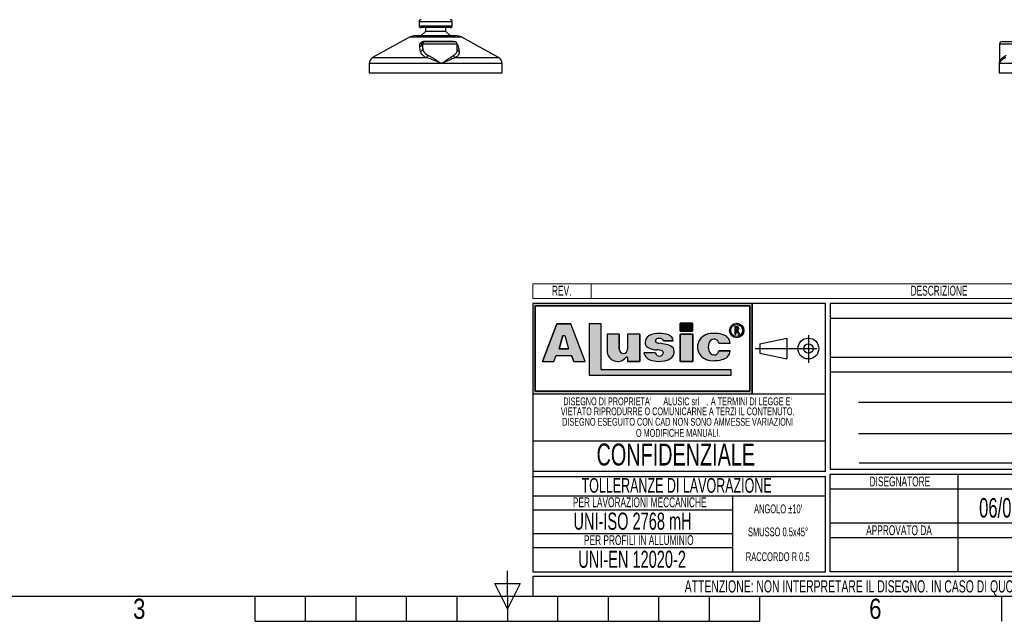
# Model space of a CAD drawing. Header units: millimetres. Extents: x -535 to 1155, y 0 to 326.
# Tile 50 of 116: x 110 to 312, y 0 to 123. Entities that reach past the tile are written whole.
import ezdxf
from ezdxf.enums import TextEntityAlignment as Align

# ---------------------------------------------------------------- set-up
doc = ezdxf.new("R2010")
doc.units = ezdxf.units.MM
doc.linetypes.add('CENTERX2', pattern=[20.319999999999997, 12.7, -2.54, 2.54, -2.54])
doc.layers.add('CARTIGLIO', color=140, linetype='Continuous')
doc.styles.add('SLDTEXTSTYLE0', font='TXT', dxfattribs={"width": 0.6382978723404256})
doc.styles.add('SLDTEXTSTYLE1', font='TXT', dxfattribs={"width": 0.675})
doc.styles.add('SLDTEXTSTYLE2', font='TXT', dxfattribs={"width": 0.8214676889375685})

# ---------------------------------------------------------------- blocks, each defined once
blk = doc.blocks.new('SW_NOTE_0_1')
at = {"layer": 'CARTIGLIO', "color": 0, "insert": (85.40558510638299, 3.222669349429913), "char_height": 2.5, "attachment_point": 2, "style": 'SLDTEXTSTYLE0'}
blk.add_mtext("ATTENZIONE: NON INTERPRETARE IL DISEGNO. IN CASO DI QUOTE MANCANTI O POCO CHIARE CONSULTARE L'UFFICIO TECNICO", dxfattribs=at)
blk = doc.blocks.new('SW_NOTE_0_3')
at = {"layer": 'CARTIGLIO', "color": 0, "insert": (8.670212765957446, 2.578135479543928), "char_height": 2, "attachment_point": 2, "style": 'SLDTEXTSTYLE0'}
blk.add_mtext('APPROVATO DA', dxfattribs=at)
blk = doc.blocks.new('SW_NOTE_0_5')
at = {"layer": 'CARTIGLIO', "color": 0, "insert": (7.606382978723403, 2.578135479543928), "char_height": 2, "attachment_point": 2, "style": 'SLDTEXTSTYLE0'}
blk.add_mtext('DISEGNATORE', dxfattribs=at)
blk = doc.blocks.new('SW_NOTE_0_8')
at = {"layer": 'CARTIGLIO', "color": 0, "insert": (7.10106382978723, 2.578135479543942), "char_height": 2, "attachment_point": 2, "style": 'SLDTEXTSTYLE0'}
blk.add_mtext('DESCRIZIONE', dxfattribs=at)
blk = doc.blocks.new('SW_NOTE_0_14')
at = {"layer": 'CARTIGLIO', "color": 0, "insert": (6.67819148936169, 2.320321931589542), "char_height": 1.8, "attachment_point": 2, "style": 'SLDTEXTSTYLE0'}
blk.add_mtext("ANGOLO ±10'", dxfattribs=at)
blk = doc.blocks.new('SW_NOTE_0_15')
at = {"layer": 'CARTIGLIO', "color": 0, "insert": (23.93617021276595, 3.867203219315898), "char_height": 3, "attachment_point": 2, "style": 'SLDTEXTSTYLE0'}
blk.add_mtext('TOLLERANZE DI LAVORAZIONE', dxfattribs=at)
blk = doc.blocks.new('SW_NOTE_0_16')
at = {"layer": 'CARTIGLIO', "color": 0, "insert": (21.07265624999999, 5.800804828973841), "char_height": 4.500000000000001, "attachment_point": 2, "style": 'SLDTEXTSTYLE1'}
blk.add_mtext('CONFIDENZIALE', dxfattribs=at)
blk = doc.blocks.new('SW_NOTE_0_17')
at = {"layer": 'CARTIGLIO', "color": 0, "insert": (28.04255319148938, 2.062508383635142), "char_height": 1.6, "attachment_point": 2, "style": 'SLDTEXTSTYLE0'}
blk.add_mtext('DISEGNO ESEGUITO CON CAD NON SONO AMMESSE VARIAZIONI', dxfattribs=at)
blk = doc.blocks.new('SW_NOTE_0_18')
at = {"layer": 'CARTIGLIO', "color": 0, "insert": (27.3404255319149, 2.062508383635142), "char_height": 1.6, "attachment_point": 2, "style": 'SLDTEXTSTYLE0'}
blk.add_mtext('VIETATO RIPRODURRE O COMUNICARNE A TERZI IL CONTENUTO.', dxfattribs=at)
blk = doc.blocks.new('SW_NOTE_0_19')
at = {"layer": 'CARTIGLIO', "color": 0, "insert": (7.587765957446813, 2.320321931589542), "char_height": 1.8, "attachment_point": 2, "style": 'SLDTEXTSTYLE0'}
blk.add_mtext('SMUSSO 0.5x45°', dxfattribs=at)
blk = doc.blocks.new('SW_NOTE_0_20')
at = {"layer": 'CARTIGLIO', "color": 0, "insert": (10.40425531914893, 2.062508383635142), "char_height": 1.6, "attachment_point": 2, "style": 'SLDTEXTSTYLE0'}
blk.add_mtext('O MODIFICHE MANUALI.', dxfattribs=at)
blk = doc.blocks.new('SW_NOTE_0_21')
at = {"layer": 'CARTIGLIO', "color": 0, "char_height": 1.6, "attachment_point": 2, "style": 'SLDTEXTSTYLE0'}
for s, insert in [("DISEGNO DI PROPRIETA'", (10.27659574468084, 2.062508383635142)), ('ALUSIC srl', (25.45120500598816, 2.062508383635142)), (". A TERMINI DI LEGGE E'", (39.41078027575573, 2.062508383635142))]:
    blk.add_mtext(s, dxfattribs=dict(at, insert=insert))
blk = doc.blocks.new('SW_NOTE_0_22')
at = {"layer": 'CARTIGLIO', "color": 0, "insert": (8.569148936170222, 2.320321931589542), "char_height": 1.8, "attachment_point": 2, "style": 'SLDTEXTSTYLE0'}
blk.add_mtext('RACCORDO R 0.5', dxfattribs=at)
blk = doc.blocks.new('SW_NOTE_0_23')
at = {"layer": 'CARTIGLIO', "color": 0, "insert": (18.30319148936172, 2.578135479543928), "char_height": 2, "attachment_point": 2, "style": 'SLDTEXTSTYLE0'}
blk.add_mtext('PER LAVORAZIONI MECCANICHE', dxfattribs=at)
blk = doc.blocks.new('SW_NOTE_0_24')
at = {"layer": 'CARTIGLIO', "color": 0, "insert": (15.68484042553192, 4.511737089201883), "char_height": 3.5, "attachment_point": 2, "style": 'SLDTEXTSTYLE0'}
blk.add_mtext('UNI-ISO 2768 mH', dxfattribs=at)
blk = doc.blocks.new('SW_NOTE_0_25')
at = {"layer": 'CARTIGLIO', "color": 0, "insert": (13.85638297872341, 2.578135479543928), "char_height": 2, "attachment_point": 2, "style": 'SLDTEXTSTYLE0'}
blk.add_mtext('PER PROFILI IN ALLUMINIO', dxfattribs=at)
blk = doc.blocks.new('SW_NOTE_0_26')
at = {"layer": 'CARTIGLIO', "color": 0, "insert": (14.05585106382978, 4.511737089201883), "char_height": 3.5, "attachment_point": 2, "style": 'SLDTEXTSTYLE0'}
blk.add_mtext('UNI-EN 12020-2', dxfattribs=at)
blk = doc.blocks.new('SW_NOTE_0_27')
at = {"layer": 'CARTIGLIO', "color": 0, "insert": (2.340425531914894, 2.578135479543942), "char_height": 2, "attachment_point": 2, "style": 'SLDTEXTSTYLE0'}
blk.add_mtext('REV.', dxfattribs=at)
blk = doc.blocks.new('SW_NOTE_0_29')
at = {"layer": 'CARTIGLIO', "color": 0, "insert": (7.10106382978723, 2.578135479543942), "char_height": 2, "attachment_point": 2, "style": 'SLDTEXTSTYLE0'}
blk.add_mtext('DESCRIZIONE', dxfattribs=at)
blk = doc.blocks.new('Cartiglio ALUSIC')
at = {"layer": 'CARTIGLIO'}
h = blk.add_hatch(color=256, dxfattribs=at)
h.paths.add_polyline_path([(113.971100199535, 149.9990413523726), (113.971100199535, 131.4990413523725), (158.971100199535, 131.4990413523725), (158.971100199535, 149.9990413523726)], flags=0)
h.paths.add_polyline_path([(114.471100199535, 131.9990413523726), (114.471100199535, 149.4990413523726), (158.471100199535, 149.4990413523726), (158.471100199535, 131.9990413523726)], flags=0)
h = blk.add_hatch(color=256, dxfattribs=at)
h.paths.add_polyline_path([(118.292263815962, 138.1064632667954), (118.7611454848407, 139.3206628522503), (121.9303757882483, 139.3206628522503), (122.3992574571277, 138.1064632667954), (124.7510688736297, 138.1064632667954), (121.7833115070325, 145.7916640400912), (118.9082097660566, 145.7916640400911), (115.9404523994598, 138.1064632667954)], flags=0)
h.paths.add_polyline_path([(119.3961687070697, 140.7216809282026), (120.1708764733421, 143.4547391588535), (120.5206447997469, 143.4547391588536), (121.2953525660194, 140.721680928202)], flags=0)
for points in [[(128.0219401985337, 145.7956943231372), (125.5527056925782, 145.7956943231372), (125.5527056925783, 135.2696801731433), (154.6424359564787, 135.2696801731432), (154.6424359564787, 136.3597302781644), (128.0219401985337, 136.3597302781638)], [(144.2116339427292, 145.9308884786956), (144.2116339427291, 144.3245774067), (146.6985305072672, 144.3245774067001), (146.6985305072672, 145.9308884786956)], [(146.7838932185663, 143.6808359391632), (144.2116339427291, 143.6808359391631), (144.2116339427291, 138.1064632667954), (146.7838932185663, 138.1064632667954)]]:
    blk.add_hatch(color=256, dxfattribs=at).paths.add_polyline_path(points, flags=0)
h = blk.add_hatch(color=256, dxfattribs=at)
edge = h.paths.add_edge_path(flags=0)
edge.add_arc((155.7921827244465, 144.4510199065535), 1.479868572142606, 0, 360)
edge = h.paths.add_edge_path(flags=0)
edge.add_arc((155.7921827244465, 144.4510199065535), 1.214864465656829, 0, 360)
h = blk.add_hatch(color=256, dxfattribs=at)
edge = h.paths.add_edge_path(flags=0)
edge.add_arc((132.5578484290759, 140.6186164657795), 0.8721260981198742, 180, 360, ccw=False)
edge.add_line((131.6857223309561, 140.6186164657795), (131.6857223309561, 143.6808359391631))
edge.add_line((131.6857223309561, 143.6808359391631), (129.2243885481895, 143.6808359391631))
edge.add_line((129.2243885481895, 143.6808359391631), (129.2243885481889, 140.2640777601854))
edge.add_arc((131.3820030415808, 140.2640777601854), 2.157614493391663, 180, 321.9680973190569)
edge.add_arc((133.2350345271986, 138.8146685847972), 0.1949400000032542, 3.751097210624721e-10, 141.9680973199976, ccw=False)
edge.add_line((133.4299745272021, 138.8146685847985), (133.4299745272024, 138.106463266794))
edge.add_line((133.4299745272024, 138.106463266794), (135.91068894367, 138.106463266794))
edge.add_line((135.91068894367, 138.106463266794), (135.9106889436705, 143.6808359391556))
edge.add_line((135.9106889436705, 143.6808359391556), (133.4299745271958, 143.6808359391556))
edge.add_line((133.4299745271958, 143.6808359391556), (133.4299745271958, 140.6186164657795))
h = blk.add_hatch(color=256, dxfattribs=at)
edge = h.paths.add_edge_path(flags=0)
edge.add_line((139.7219511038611, 138.0874905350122), (140.9616140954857, 138.2313935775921))
edge.add_arc((140.6251358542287, 140.9172664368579), 2.706867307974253, 277.1406456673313, 311.0032214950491)
edge.add_arc((141.7459062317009, 139.8536948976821), 1.178212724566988, 303.7868133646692, 347.8980612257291)
edge.add_arc((141.0550130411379, 140.1458147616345), 1.920162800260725, 343.6935231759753, 381.4193527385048)
edge.add_arc((140.9170023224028, 138.8528855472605), 2.77207698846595, 46.00269433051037, 81.25096772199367)
edge.add_arc((133.1604335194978, 99.54681763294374), 42.8338661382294, 78.993004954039, 81.01866969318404)
edge.add_arc((140.0875549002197, 143.5111497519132), 1.672976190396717, 238.77709912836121, 261.74465207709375, ccw=False)
edge.add_arc((139.511171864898, 142.3534770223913), 0.3988810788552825, 114.64010585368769, 223.1865854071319, ccw=False)
edge.add_arc((139.9292750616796, 141.471492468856), 1.374925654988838, 90.51660503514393, 115.15343256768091, ccw=False)
edge.add_arc((139.978971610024, 141.8617877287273), 0.986530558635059, 50.69488274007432, 93.60864602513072, ccw=False)
edge.add_arc((140.2656634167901, 142.2302567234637), 0.519939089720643, 14.547573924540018, 49.4198797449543, ccw=False)
edge.add_line((140.7689329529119, 142.3608569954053), (142.7634621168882, 142.3608569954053))
edge.add_arc((141.3534729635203, 142.2214802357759), 1.416861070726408, 5.645321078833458, 71.38339334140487)
edge.add_arc((140.0918708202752, 138.6413140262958), 5.212710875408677, 70.80435731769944, 90.86664277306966)
edge.add_arc((139.6876943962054, 140.01898057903), 3.848224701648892, 85.15036290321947, 119.9120405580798)
edge.add_arc((138.7589405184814, 141.8826763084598), 1.774008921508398, 123.9309471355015, 174.9914571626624)
edge.add_arc((138.007121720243, 141.9227892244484), 1.021881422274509, 173.5516105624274, 249.3813116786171)
edge.add_arc((139.4480837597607, 143.8857829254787), 3.430150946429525, 238.3320469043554, 269.1908231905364)
edge.add_arc((139.5671105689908, 138.3083973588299), 2.154096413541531, 64.99796384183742, 94.45891481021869, ccw=False)
edge.add_arc((140.3551381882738, 139.8813550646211), 0.398545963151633, -35.586121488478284, 72.11412463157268, ccw=False)
edge.add_arc((139.9862171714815, 139.9393420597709), 0.7512299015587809, 245.201083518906, 337.29941344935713, ccw=False)
edge.add_arc((139.934335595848, 140.0154535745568), 0.8024620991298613, 192.5591591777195, 250.8523518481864, ccw=False)
edge.add_line((139.1510748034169, 139.8409601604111), (136.768183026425, 139.8409601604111))
edge.add_arc((138.8654850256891, 140.4022414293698), 2.1711085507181, 194.9824340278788, 258.3364147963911)
edge.add_line((138.4265630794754, 138.2759630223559), (139.7219511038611, 138.0874905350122))
h = blk.add_hatch(color=256, dxfattribs=at)
edge = h.paths.add_edge_path(flags=0)
edge.add_arc((151.1448446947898, 140.5631500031), 1.095489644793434, 191.1589777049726, 269.9285492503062, ccw=False)
edge.add_arc((152.2932291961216, 141.066632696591), 2.335462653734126, 162.1599290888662, 197.8400709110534, ccw=False)
edge.add_arc((151.1448446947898, 141.5701153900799), 1.095489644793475, 90.07145075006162, 168.8410222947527, ccw=False)
edge.add_arc((151.2517282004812, 141.8150308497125), 0.8574339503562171, 2.566657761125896, 97.25285314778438, ccw=False)
edge.add_line((152.108301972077, 141.8534281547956), (154.4848142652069, 141.8534281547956))
edge.add_arc((152.4212904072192, 141.6061501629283), 2.078287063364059, 6.833333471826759, 81.00039250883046)
edge.add_arc((151.336234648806, 138.6914263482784), 5.163706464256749, 74.1517675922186, 91.31975036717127)
edge.add_arc((150.8738064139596, 140.4366829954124), 3.434301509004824, 84.25969198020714, 140.8312604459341)
edge.add_arc((150.5707293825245, 141.0666326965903), 2.817144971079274, 146.8823062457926, 213.1176937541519)
edge.add_arc((150.87380641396, 141.6965823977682), 3.434301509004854, 219.1687395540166, 275.7403080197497)
edge.add_arc((151.3362346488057, 143.4418390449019), 5.163706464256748, 268.6802496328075, 285.8482324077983)
edge.add_arc((152.4212904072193, 140.5271152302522), 2.078287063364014, 278.9996074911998, 353.1666665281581)
edge.add_line((154.4848142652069, 140.2798372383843), (152.1083019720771, 140.2798372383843))
edge.add_arc((151.2517282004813, 140.3182345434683), 0.8574339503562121, 262.7471468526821, 357.4333422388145, ccw=False)
h = blk.add_hatch(color=256, dxfattribs=at)
edge = h.paths.add_edge_path(flags=0)
edge.add_arc((155.8903200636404, 144.8676091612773), 0.3723980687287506, 277.1406326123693, 450.0000000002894)
edge.add_line((155.8903200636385, 145.240007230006), (155.450204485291, 145.240007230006))
edge.add_line((155.450204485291, 145.240007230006), (155.450204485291, 143.6880606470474))
edge.add_line((155.450204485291, 143.6880606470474), (155.605611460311, 143.6880606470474))
edge.add_line((155.605611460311, 143.6880606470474), (155.605611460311, 144.4952110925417))
edge.add_line((155.605611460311, 144.4952110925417), (155.764003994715, 144.4952110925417))
edge.add_line((155.764003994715, 144.4952110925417), (156.171212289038, 143.6880606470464))
edge.add_line((156.171212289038, 143.6880606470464), (156.3452765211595, 143.6880606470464))
edge.add_line((156.3452765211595, 143.6880606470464), (155.9366110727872, 144.4980993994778))
edge = h.paths.add_edge_path(flags=0)
edge.add_line((155.6056114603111, 145.0846002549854), (155.8903200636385, 145.0846002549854))
edge.add_arc((155.8903200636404, 144.8676091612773), 0.2169910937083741, -90.00000000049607, 90.00000000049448, ccw=False)
edge.add_line((155.8903200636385, 144.6506180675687), (155.6056114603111, 144.6506180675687))
edge.add_line((155.6056114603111, 144.6506180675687), (155.6056114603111, 145.0846002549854))
at = {"color": 161, "linetype": 'Continuous', "lineweight": 18}
for p, q in [((113.971100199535, 150.9990413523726), (113.971100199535, 153.9990413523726)), ((113.971100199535, 153.9990413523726), (313.621100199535, 153.9990413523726)), ((125.971100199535, 153.9990413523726), (125.971100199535, 150.9990413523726)), ((113.971100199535, 150.9990413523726), (313.621100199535, 150.9990413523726))]:
    blk.add_line(p, q, dxfattribs=at)
at = {"layer": 'CARTIGLIO'}
for p, q in [((113.971100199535, 149.9990413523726), (113.971100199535, 131.4990413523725)), ((113.971100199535, 149.9990413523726), (113.971100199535, 94.99904135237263)), ((173.971100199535, 149.9990413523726), (113.971100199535, 149.9990413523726)), ((158.971100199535, 149.9990413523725), (113.971100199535, 149.9990413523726)), ((113.971100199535, 149.9990413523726), (113.971100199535, 131.4990413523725)), ((113.971100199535, 149.9990413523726), (113.971100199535, 115.5498549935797)), ((114.471100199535, 131.9990413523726), (114.471100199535, 149.4990413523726)), ((114.471100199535, 149.4990413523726), (114.471100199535, 131.9990413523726)), ((114.471100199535, 149.4990413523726), (158.471100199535, 149.4990413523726)), ((158.471100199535, 149.4990413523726), (114.471100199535, 149.4990413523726)), ((158.471100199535, 149.4990413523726), (158.471100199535, 131.9990413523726)), ((158.471100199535, 131.9990413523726), (158.471100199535, 149.4990413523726)), ((158.971100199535, 131.4990413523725), (158.971100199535, 149.9990413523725)), ((158.971100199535, 149.9990413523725), (158.971100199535, 131.4990413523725)), ((173.971100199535, 115.5498549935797), (173.971100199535, 149.9990413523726)), ((262.621100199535, 149.9990413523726), (174.971100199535, 149.9990413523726)), ((174.971100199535, 149.9990413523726), (174.971100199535, 115.9990413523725)), ((118.9082097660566, 145.7916640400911), (115.9404523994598, 138.1064632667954)), ((115.9404523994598, 138.1064632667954), (118.9082097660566, 145.7916640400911)), ((121.7833115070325, 145.7916640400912), (118.9082097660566, 145.7916640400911)), ((118.9082097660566, 145.7916640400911), (121.7833115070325, 145.7916640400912)), ((124.7510688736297, 138.1064632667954), (121.7833115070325, 145.7916640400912)), ((124.7510688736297, 138.1064632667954), (121.7833115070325, 145.7916640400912)), ((128.0219401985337, 145.7956943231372), (125.5527056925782, 145.7956943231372)), ((125.5527056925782, 145.7956943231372), (125.5527056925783, 135.2696801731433)), ((128.0219401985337, 145.7956943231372), (125.5527056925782, 145.7956943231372)), ((125.5527056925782, 145.7956943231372), (125.5527056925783, 135.2696801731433)), ((128.0219401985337, 136.3597302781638), (128.0219401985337, 145.7956943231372)), ((128.0219401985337, 136.3597302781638), (128.0219401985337, 145.7956943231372)), ((146.6985305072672, 145.9308884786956), (144.2116339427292, 145.9308884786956)), ((144.2116339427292, 145.9308884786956), (144.2116339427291, 144.3245774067)), ((144.2116339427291, 144.3245774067), (144.2116339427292, 145.9308884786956)), ((144.2116339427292, 145.9308884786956), (146.6985305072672, 145.9308884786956)), ((146.6985305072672, 145.9308884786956), (146.6985305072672, 144.3245774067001)), ((146.6985305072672, 144.3245774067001), (146.6985305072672, 145.9308884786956)), ((174.971100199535, 146.9990413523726), (262.621100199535, 146.9990413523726)), ((119.3961687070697, 140.7216809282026), (120.1708764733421, 143.4547391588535)), ((120.1708764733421, 143.4547391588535), (119.3961687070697, 140.7216809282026)), ((120.1708764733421, 143.4547391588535), (120.5206447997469, 143.4547391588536)), ((120.1708764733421, 143.4547391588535), (120.5206447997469, 143.4547391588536)), ((120.5206447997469, 143.4547391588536), (121.2953525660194, 140.721680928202)), ((120.5206447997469, 143.4547391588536), (121.2953525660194, 140.721680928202)), ((129.2243885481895, 143.6808359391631), (129.2243885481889, 140.2640777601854)), ((131.6857223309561, 143.6808359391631), (129.2243885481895, 143.6808359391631)), ((131.6857223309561, 143.6808359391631), (129.2243885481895, 143.6808359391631)), ((129.2243885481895, 143.6808359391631), (129.2243885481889, 140.2640777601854)), ((131.6857223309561, 140.6186164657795), (131.6857223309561, 143.6808359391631)), ((131.6857223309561, 143.6808359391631), (131.6857223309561, 140.6186164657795)), ((135.9106889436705, 143.6808359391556), (133.4299745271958, 143.6808359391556)), ((133.4299745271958, 143.6808359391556), (133.4299745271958, 140.6186164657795)), ((133.4299745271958, 143.6808359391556), (133.4299745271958, 140.6186164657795)), ((135.9106889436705, 143.6808359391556), (133.4299745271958, 143.6808359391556)), ((135.9106889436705, 143.6808359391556), (135.91068894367, 138.106463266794)), ((135.91068894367, 138.106463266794), (135.9106889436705, 143.6808359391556)), ((144.2116339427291, 144.3245774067), (146.6985305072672, 144.3245774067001)), ((146.6985305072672, 144.3245774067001), (144.2116339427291, 144.3245774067)), ((146.7838932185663, 143.6808359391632), (144.2116339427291, 143.6808359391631)), ((144.2116339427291, 143.6808359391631), (144.2116339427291, 138.1064632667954)), ((144.2116339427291, 143.6808359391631), (146.7838932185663, 143.6808359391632)), ((144.2116339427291, 138.1064632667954), (144.2116339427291, 143.6808359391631)), ((146.7838932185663, 138.1064632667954), (146.7838932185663, 143.6808359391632)), ((146.7838932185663, 143.6808359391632), (146.7838932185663, 138.1064632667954)), ((155.450204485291, 143.6880606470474), (155.450204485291, 145.240007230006)), ((155.450204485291, 143.6880606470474), (155.450204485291, 145.240007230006)), ((155.450204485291, 145.240007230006), (155.8903200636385, 145.240007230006)), ((155.450204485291, 145.240007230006), (155.8903200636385, 145.240007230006)), ((155.450204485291, 143.6880606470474), (155.605611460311, 143.6880606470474)), ((155.605611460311, 143.6880606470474), (155.450204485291, 143.6880606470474)), ((155.6056114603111, 145.0846002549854), (155.8903200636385, 145.0846002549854)), ((155.6056114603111, 144.6506180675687), (155.6056114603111, 145.0846002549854)), ((155.6056114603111, 144.6506180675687), (155.6056114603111, 145.0846002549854)), ((155.6056114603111, 145.0846002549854), (155.8903200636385, 145.0846002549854)), ((155.6056114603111, 144.6506180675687), (155.8903200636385, 144.6506180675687)), ((155.8903200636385, 144.6506180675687), (155.6056114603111, 144.6506180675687)), ((155.605611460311, 144.4952110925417), (155.605611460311, 143.6880606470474)), ((155.605611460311, 143.6880606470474), (155.605611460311, 144.4952110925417)), ((155.764003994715, 144.4952110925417), (155.605611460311, 144.4952110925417)), ((155.605611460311, 144.4952110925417), (155.764003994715, 144.4952110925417)), ((156.171212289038, 143.6880606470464), (155.764003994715, 144.4952110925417)), ((155.764003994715, 144.4952110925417), (156.171212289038, 143.6880606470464)), ((155.9366110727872, 144.4980993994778), (156.3452765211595, 143.6880606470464)), ((155.9366110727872, 144.4980993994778), (156.3452765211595, 143.6880606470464)), ((156.171212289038, 143.6880606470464), (156.3452765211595, 143.6880606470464)), ((156.3452765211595, 143.6880606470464), (156.171212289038, 143.6880606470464)), ((140.7689329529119, 142.3608569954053), (142.7634621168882, 142.3608569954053)), ((142.7634621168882, 142.3608569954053), (140.7689329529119, 142.3608569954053)), ((152.108301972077, 141.8534281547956), (154.4848142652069, 141.8534281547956)), ((152.108301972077, 141.8534281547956), (154.4848142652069, 141.8534281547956)), ((160.5624374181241, 141.7060810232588), (166.0550106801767, 142.8872795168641)), ((160.5624374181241, 141.7060810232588), (160.5624374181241, 139.7920016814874)), ((166.0550106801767, 142.8872795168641), (166.0550106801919, 138.6108031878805)), ((118.292263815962, 138.1064632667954), (118.7611454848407, 139.3206628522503)), ((118.292263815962, 138.1064632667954), (118.7611454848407, 139.3206628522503)), ((118.7611454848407, 139.3206628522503), (121.9303757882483, 139.3206628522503)), ((118.7611454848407, 139.3206628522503), (121.9303757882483, 139.3206628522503)), ((121.2953525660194, 140.721680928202), (119.3961687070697, 140.7216809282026)), ((119.3961687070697, 140.7216809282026), (121.2953525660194, 140.721680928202)), ((122.3992574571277, 138.1064632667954), (121.9303757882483, 139.3206628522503)), ((121.9303757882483, 139.3206628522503), (122.3992574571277, 138.1064632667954)), ((139.1510748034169, 139.8409601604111), (136.768183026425, 139.8409601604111)), ((139.1510748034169, 139.8409601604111), (136.768183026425, 139.8409601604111)), ((154.4848142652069, 140.2798372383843), (152.1083019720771, 140.2798372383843)), ((152.1083019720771, 140.2798372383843), (154.4848142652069, 140.2798372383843)), ((160.5624374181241, 139.7920016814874), (166.0550106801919, 138.6108031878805)), ((115.9404523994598, 138.1064632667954), (118.292263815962, 138.1064632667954)), ((115.9404523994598, 138.1064632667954), (118.292263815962, 138.1064632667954)), ((122.3992574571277, 138.1064632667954), (124.7510688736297, 138.1064632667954)), ((122.3992574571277, 138.1064632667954), (124.7510688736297, 138.1064632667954)), ((133.4299745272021, 138.8146685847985), (133.4299745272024, 138.106463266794)), ((133.4299745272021, 138.8146685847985), (133.4299745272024, 138.106463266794)), ((133.4299745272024, 138.106463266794), (135.91068894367, 138.106463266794)), ((135.91068894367, 138.106463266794), (133.4299745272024, 138.106463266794)), ((138.4265630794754, 138.2759630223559), (139.7219511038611, 138.0874905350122)), ((138.4265630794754, 138.2759630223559), (139.7219511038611, 138.0874905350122)), ((139.7219511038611, 138.0874905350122), (140.9616140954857, 138.2313935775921)), ((139.7219511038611, 138.0874905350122), (140.9616140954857, 138.2313935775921)), ((144.2116339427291, 138.1064632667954), (146.7838932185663, 138.1064632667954)), ((146.7838932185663, 138.1064632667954), (144.2116339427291, 138.1064632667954)), ((174.971100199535, 138.9990413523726), (262.621100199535, 138.9990413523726)), ((154.6424359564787, 136.3597302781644), (128.0219401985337, 136.3597302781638)), ((154.6424359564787, 136.3597302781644), (128.0219401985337, 136.3597302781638)), ((154.6424359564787, 135.2696801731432), (154.6424359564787, 136.3597302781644)), ((154.6424359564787, 135.2696801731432), (154.6424359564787, 136.3597302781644)), ((174.971100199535, 135.9990413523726), (262.621100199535, 135.9990413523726)), ((125.5527056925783, 135.2696801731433), (154.6424359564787, 135.2696801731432)), ((125.5527056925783, 135.2696801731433), (154.6424359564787, 135.2696801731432)), ((113.971100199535, 131.4990413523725), (158.971100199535, 131.4990413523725)), ((113.971100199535, 131.4990413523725), (173.971100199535, 131.4990413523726)), ((158.471100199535, 131.9990413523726), (114.471100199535, 131.9990413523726)), ((114.471100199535, 131.9990413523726), (158.471100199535, 131.9990413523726)), ((260.621100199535, 129.6657080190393), (180.7961001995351, 129.6657080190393)), ((180.7961001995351, 123.3074882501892), (260.621100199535, 123.3074882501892)), ((173.971100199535, 121.7636603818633), (113.971100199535, 121.7636603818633)), ((180.9187030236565, 117.3170769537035), (260.7437030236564, 117.3170769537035)), ((173.971100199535, 115.5498549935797), (113.971100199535, 115.5498549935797)), ((174.971100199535, 115.9990413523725), (262.621100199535, 115.9990413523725)), ((113.971100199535, 114.5498549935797), (173.971100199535, 114.5498549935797)), ((113.971100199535, 114.5498549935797), (113.971100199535, 94.99904135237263)), ((173.971100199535, 94.99904135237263), (173.971100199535, 114.5498549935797)), ((174.971100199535, 114.9990413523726), (262.621100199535, 114.9990413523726)), ((174.971100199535, 94.99904135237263), (174.971100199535, 114.9990413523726)), ((201.1430971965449, 114.9990413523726), (201.1430971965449, 94.99904135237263)), ((174.971100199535, 111.9990413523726), (262.621100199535, 111.9990413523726)), ((173.9571410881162, 110.4900006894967), (113.9571410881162, 110.4900006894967)), ((154.9806365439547, 94.99904135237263), (154.9806365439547, 110.4900006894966)), ((113.971100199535, 107.6716313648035), (154.9806365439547, 107.6716313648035)), ((174.971100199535, 104.9990413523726), (262.621100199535, 104.9990413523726)), ((154.9806365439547, 102.7445210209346), (113.971100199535, 102.7445210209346)), ((174.971100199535, 101.9990413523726), (262.621100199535, 101.9990413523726)), ((113.9850593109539, 99.96496483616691), (154.9945956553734, 99.96496483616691)), ((113.971100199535, 94.99904135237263), (173.971100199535, 94.99904135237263)), ((262.621100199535, 94.99904135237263), (174.971100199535, 94.99904135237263)), ((313.621100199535, 93.99904135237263), (113.971100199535, 93.99904135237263)), ((113.971100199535, 93.99904135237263), (113.971100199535, 89.99904135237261)), ((113.971100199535, 89.99904135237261), (313.621100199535, 89.99904135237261))]:
    blk.add_line(p, q, dxfattribs=at)
at = {"layer": 'CARTIGLIO', "linetype": 'CENTERX2'}
for p, q in [((170.4898443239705, 143.5008789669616), (170.4898443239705, 137.8355069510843)), ((159.5584198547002, 140.749041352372), (173.3837805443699, 140.749041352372))]:
    blk.add_line(p, q, dxfattribs=at)
at = {"layer": 'CARTIGLIO', "linetype": 'Continuous'}
blk.add_line((113.9695322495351, 89.99904135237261), (313.621100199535, 89.99904135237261), dxfattribs=at)
at = {"layer": 'CARTIGLIO'}
for centre, radius in [((155.7921827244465, 144.4510199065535), 1.479868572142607), ((155.7921827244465, 144.4510199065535), 1.479868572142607), ((155.7921827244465, 144.4510199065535), 1.214864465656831), ((155.7921827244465, 144.4510199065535), 1.214864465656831), ((170.4898443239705, 140.7490413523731), 2.138238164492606), ((170.4898443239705, 140.7490413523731), 0.9570396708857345)]:
    blk.add_circle(centre, radius, dxfattribs=at)
for centre, radius, start, end in [((138.7589405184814, 141.8826763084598), 1.774008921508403, 123.9309471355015, 174.9914571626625), ((138.7589405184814, 141.8826763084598), 1.774008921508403, 123.9309471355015, 174.9914571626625), ((139.6876943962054, 140.01898057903), 3.848224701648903, 85.15036290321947, 119.9120405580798), ((139.6876943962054, 140.01898057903), 3.848224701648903, 85.15036290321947, 119.9120405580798), ((140.0918708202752, 138.6413140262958), 5.212710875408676, 70.80435731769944, 90.86664277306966), ((140.0918708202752, 138.6413140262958), 5.212710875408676, 70.80435731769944, 90.86664277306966), ((141.3534729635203, 142.2214802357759), 1.416861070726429, 5.645321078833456, 71.38339334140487), ((141.3534729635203, 142.2214802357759), 1.416861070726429, 5.645321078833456, 71.38339334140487), ((150.8738064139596, 140.4366829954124), 3.434301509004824, 84.25969198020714, 140.8312604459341), ((150.8738064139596, 140.4366829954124), 3.434301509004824, 84.25969198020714, 140.8312604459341), ((151.336234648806, 138.6914263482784), 5.163706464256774, 74.1517675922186, 91.31975036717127), ((151.336234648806, 138.6914263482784), 5.163706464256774, 74.1517675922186, 91.31975036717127), ((152.4212904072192, 141.6061501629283), 2.078287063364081, 6.833333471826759, 81.00039250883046), ((152.4212904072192, 141.6061501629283), 2.078287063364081, 6.833333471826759, 81.00039250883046), ((155.8903200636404, 144.8676091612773), 0.3723980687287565, 277.1406326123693, 90.00000000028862), ((155.8903200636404, 144.8676091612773), 0.3723980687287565, 277.1406326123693, 90.00000000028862), ((155.8903200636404, 144.8676091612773), 0.2169910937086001, 269.9999999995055, 90.00000000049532), ((155.8903200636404, 144.8676091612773), 0.2169910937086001, 269.9999999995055, 90.00000000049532), ((138.007121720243, 141.9227892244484), 1.021881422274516, 173.5516105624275, 249.381311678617), ((138.007121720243, 141.9227892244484), 1.021881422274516, 173.5516105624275, 249.381311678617), ((139.511171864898, 142.3534770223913), 0.3988810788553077, 114.6401058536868, 223.1865854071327), ((139.511171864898, 142.3534770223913), 0.3988810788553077, 114.6401058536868, 223.1865854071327), ((140.0875549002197, 143.5111497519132), 1.672976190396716, 238.777099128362, 261.7446520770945), ((140.0875549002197, 143.5111497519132), 1.672976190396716, 238.777099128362, 261.7446520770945), ((139.9292750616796, 141.471492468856), 1.374925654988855, 90.51660503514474, 115.1534325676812), ((139.9292750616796, 141.471492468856), 1.374925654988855, 90.51660503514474, 115.1534325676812), ((133.1604335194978, 99.54681763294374), 42.83386613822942, 78.993004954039, 81.01866969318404), ((133.1604335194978, 99.54681763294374), 42.83386613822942, 78.993004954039, 81.01866969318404), ((139.978971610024, 141.8617877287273), 0.9865305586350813, 50.69488274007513, 93.60864602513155), ((139.978971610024, 141.8617877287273), 0.9865305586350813, 50.69488274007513, 93.60864602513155), ((140.2656634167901, 142.2302567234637), 0.5199390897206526, 14.5475739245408, 49.41987974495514), ((140.2656634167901, 142.2302567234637), 0.5199390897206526, 14.5475739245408, 49.41987974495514), ((140.9170023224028, 138.8528855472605), 2.77207698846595, 46.00269433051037, 81.25096772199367), ((140.9170023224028, 138.8528855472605), 2.77207698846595, 46.00269433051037, 81.25096772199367), ((150.5707293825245, 141.0666326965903), 2.81714497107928, 146.8823062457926, 213.1176937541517), ((150.5707293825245, 141.0666326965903), 2.81714497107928, 146.8823062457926, 213.1176937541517), ((152.2932291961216, 141.066632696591), 2.335462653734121, 162.159929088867, 197.8400709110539), ((152.2932291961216, 141.066632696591), 2.335462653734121, 162.159929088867, 197.8400709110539), ((151.1448446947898, 141.5701153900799), 1.095489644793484, 90.07145075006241, 168.8410222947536), ((151.1448446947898, 141.5701153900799), 1.095489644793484, 90.07145075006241, 168.8410222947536), ((151.2517282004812, 141.8150308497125), 0.8574339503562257, 2.566657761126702, 97.25285314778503), ((151.2517282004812, 141.8150308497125), 0.8574339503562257, 2.566657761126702, 97.25285314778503), ((131.3820030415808, 140.2640777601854), 2.157614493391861, 180, 321.9680973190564), ((131.3820030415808, 140.2640777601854), 2.157614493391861, 180, 321.9680973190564), ((132.5578484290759, 140.6186164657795), 0.8721260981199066, 180, 0), ((132.5578484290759, 140.6186164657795), 0.8721260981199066, 180, 0), ((138.8654850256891, 140.4022414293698), 2.171108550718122, 194.9824340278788, 258.3364147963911), ((138.8654850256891, 140.4022414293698), 2.171108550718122, 194.9824340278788, 258.3364147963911), ((139.4480837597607, 143.8857829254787), 3.430150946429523, 238.3320469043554, 269.1908231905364), ((139.4480837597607, 143.8857829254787), 3.430150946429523, 238.3320469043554, 269.1908231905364), ((139.934335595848, 140.0154535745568), 0.8024620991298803, 192.5591591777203, 250.8523518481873), ((139.934335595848, 140.0154535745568), 0.8024620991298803, 192.5591591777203, 250.8523518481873), ((139.5671105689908, 138.3083973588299), 2.154096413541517, 64.99796384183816, 94.45891481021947), ((139.5671105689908, 138.3083973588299), 2.154096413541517, 64.99796384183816, 94.45891481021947), ((139.9862171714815, 139.9393420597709), 0.7512299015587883, 245.2010835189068, 337.2994134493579), ((139.9862171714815, 139.9393420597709), 0.7512299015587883, 245.2010835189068, 337.2994134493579), ((140.3551381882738, 139.8813550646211), 0.398545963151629, 324.4138785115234, 72.11412463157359), ((140.3551381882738, 139.8813550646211), 0.398545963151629, 324.4138785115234, 72.11412463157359), ((141.7459062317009, 139.8536948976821), 1.178212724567, 303.7868133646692, 347.8980612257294), ((141.7459062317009, 139.8536948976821), 1.178212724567, 303.7868133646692, 347.8980612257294), ((141.0550130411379, 140.1458147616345), 1.920162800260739, 343.6935231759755, 21.41935273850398), ((141.0550130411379, 140.1458147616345), 1.920162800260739, 343.6935231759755, 21.41935273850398), ((150.87380641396, 141.6965823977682), 3.434301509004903, 219.1687395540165, 275.7403080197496), ((150.87380641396, 141.6965823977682), 3.434301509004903, 219.1687395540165, 275.7403080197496), ((151.1448446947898, 140.5631500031), 1.095489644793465, 191.1589777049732, 269.9285492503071), ((151.1448446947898, 140.5631500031), 1.095489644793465, 191.1589777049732, 269.9285492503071), ((151.2517282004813, 140.3182345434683), 0.8574339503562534, 262.7471468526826, 357.4333422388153), ((151.2517282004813, 140.3182345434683), 0.8574339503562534, 262.7471468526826, 357.4333422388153), ((152.4212904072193, 140.5271152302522), 2.078287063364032, 278.9996074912, 353.1666665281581), ((152.4212904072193, 140.5271152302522), 2.078287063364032, 278.9996074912, 353.1666665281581), ((133.2350345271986, 138.8146685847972), 0.1949400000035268, 3.759104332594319e-10, 141.9680973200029), ((133.2350345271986, 138.8146685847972), 0.1949400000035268, 3.759104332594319e-10, 141.9680973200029), ((140.6251358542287, 140.9172664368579), 2.706867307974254, 277.1406456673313, 311.0032214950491), ((140.6251358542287, 140.9172664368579), 2.706867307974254, 277.1406456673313, 311.0032214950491), ((151.3362346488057, 143.4418390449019), 5.163706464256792, 268.6802496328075, 285.8482324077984), ((151.3362346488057, 143.4418390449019), 5.163706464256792, 268.6802496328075, 285.8482324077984)]:
    blk.add_arc(centre, radius, start, end, dxfattribs=at)
at = {"layer": 'CARTIGLIO', "color": 140}
for name, p in [('SW_NOTE_0_27', (117.5683224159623, 151.0374199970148)), ('SW_NOTE_0_29', (190.1919338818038, 151.0374199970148)), ('SW_NOTE_0_8', (211.6919338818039, 135.9129301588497)), ('SW_NOTE_0_21', (118.9711016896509, 128.6603244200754)), ('SW_NOTE_0_18', (116.3533271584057, 126.6141659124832)), ('SW_NOTE_0_17', (115.6355512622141, 124.4682551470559)), ('SW_NOTE_0_20', (133.3899886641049, 122.1920407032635)), ('SW_NOTE_0_16', (122.2362996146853, 115.4679531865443)), ('SW_NOTE_0_15', (119.5374520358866, 110.3183836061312)), ('SW_NOTE_0_5', (181.6538538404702, 111.9129301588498)), ('SW_NOTE_0_23', (117.6003680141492, 107.6481432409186)), ('SW_NOTE_0_24', (118.7522918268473, 102.6005131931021)), ('SW_NOTE_0_14', (157.5950277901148, 106.4612057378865)), ('SW_NOTE_0_19', (156.6725276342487, 101.7341689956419)), ('SW_NOTE_0_3', (180.406631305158, 101.9129301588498)), ('SW_NOTE_0_25', (121.8587729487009, 99.90266357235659)), ('SW_NOTE_0_26', (120.2859705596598, 94.78943414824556)), ('SW_NOTE_0_22', (155.6312777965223, 96.6517264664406)), ('SW_NOTE_0_1', (127.6311861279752, 90.01640253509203))]:
    blk.add_blockref(name, p, dxfattribs=at)
at = {"layer": 'CARTIGLIO', "color": 140, "style": 'SLDTEXTSTYLE0', "width": 0.6382978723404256}
for tag, p in [('AUTOATTR8', (219.2444208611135, 110.0025032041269)), ('AUTOATTR9', (218.1221976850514, 100.4234402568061)), ('AUTOATTR0', (249.0325362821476, 100.3118048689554))]:
    blk.add_attdef(tag, text='', height=4, dxfattribs=at).set_placement(p, align=Align.TOP_CENTER)
at = {"layer": 'CARTIGLIO', "color": 140}
for tag in ['AUTOATTR13', 'AUTOATTR12', 'AUTOATTR11', 'AUTOATTR10', 'AUTOATTR7', 'AUTOATTR6', 'AUTOATTR5', 'AUTOATTR4', 'AUTOATTR3', 'AUTOATTR2', 'AUTOATTR1']:
    blk.add_attdef(tag, (0, 0), '', height=4, dxfattribs=at)

msp = doc.modelspace()

# ---------------------------------------------------------------- linework, layer by layer
at = {"color": 7, "linetype": 'Continuous', "lineweight": 25}
for p, q in [((191.8627860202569, 122.9448648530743), (191.8627860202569, 122.127745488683)), ((198.6721140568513, 122.9448648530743), (191.8627860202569, 122.9448648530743)), ((191.8627860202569, 122.127745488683), (198.6721140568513, 122.127745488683)), ((192.2826296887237, 121.7191858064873), (192.2713457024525, 121.7191858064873)), ((198.2635543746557, 121.7191858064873), (192.2826296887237, 121.7191858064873)), ((193.1565583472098, 121.7191858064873), (193.1565583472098, 120.902066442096)), ((197.3783417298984, 120.902066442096), (197.3783417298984, 121.7191858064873)), ((198.6721140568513, 122.127745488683), (198.6721140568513, 122.9448648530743)), ((189.8851633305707, 119.743912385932), (182.3508359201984, 115.5710541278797)), ((200.6497367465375, 119.743912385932), (189.8851633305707, 119.743912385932)), ((191.2048106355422, 120.0849470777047), (199.330089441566, 120.0849470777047)), ((193.1565583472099, 120.902066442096), (192.2713457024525, 120.0849470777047)), ((193.1645084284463, 120.902066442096), (193.1565583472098, 120.902066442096)), ((197.3783417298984, 120.902066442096), (193.1645084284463, 120.902066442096)), ((198.2635543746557, 120.0849470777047), (197.3783417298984, 120.902066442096)), ((208.1840641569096, 115.5710541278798), (200.6497367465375, 119.743912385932)), ((192.4437667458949, 118.31452178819), (192.6137601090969, 117.3247991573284)), ((192.6137601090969, 118.3145217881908), (192.4437667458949, 118.31452178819)), ((192.6137601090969, 117.3247991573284), (192.6137601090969, 118.3145217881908)), ((199.6821256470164, 118.3145217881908), (192.6137601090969, 118.3145217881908)), ((192.8427020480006, 118.8592680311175), (193.156454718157, 118.8592680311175)), ((192.9325801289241, 118.9274749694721), (198.6809442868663, 118.9274749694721)), ((193.156454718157, 118.8592680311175), (199.1373794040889, 118.8592680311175)), ((199.6821256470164, 117.1478609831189), (199.6821256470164, 118.3145217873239)), ((310.8836023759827, 118.3145217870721), (310.8836023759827, 114.5822372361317)), ((314.7314725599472, 118.3145217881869), (310.8836023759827, 118.3145217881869)), ((311.4283486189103, 118.8592680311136), (314.6842387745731, 118.8592680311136)), ((182.3508359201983, 115.5710541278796), (193.4097341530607, 115.5710541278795)), ((199.3055401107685, 115.5710541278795), (208.1840641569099, 115.5710541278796)), ((181.6487939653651, 114.3797058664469), (181.6487939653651, 112.4584996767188)), ((196.4482946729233, 114.3797058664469), (181.6487939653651, 114.379705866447)), ((208.8861061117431, 114.379705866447), (196.4482946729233, 114.3797058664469)), ((208.8861061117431, 112.4584996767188), (208.8861061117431, 114.3797058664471)), ((310.8456471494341, 114.379705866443), (310.8456471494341, 112.4584996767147)), ((310.8969379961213, 114.379705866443), (310.8456471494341, 114.3797058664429)), ((338.082959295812, 114.379705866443), (310.8969379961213, 114.379705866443)), ((181.6487939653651, 112.4584996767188), (208.8861061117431, 112.4584996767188)), ((310.8456471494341, 112.4584996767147), (338.082959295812, 112.4584996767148))]:
    msp.add_line(p, q, dxfattribs=at)
for centre, radius, start, end in [((192.2713457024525, 122.9448648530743), 0.4085596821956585, 90, 180), ((198.2635543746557, 122.9448648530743), 0.4085596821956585, 0, 90.00000000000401), ((192.2713457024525, 122.127745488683), 0.4085596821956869, 180, 270.0000000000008), ((198.2635543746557, 122.127745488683), 0.4085596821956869, 270.0000000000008, 0), ((191.2048106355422, 117.3612158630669), 2.723731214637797, 90, 118.9797076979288), ((199.330089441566, 117.3612158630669), 2.723731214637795, 61.02029230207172, 90), ((191.9151275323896, 118.3621165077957), 0.5307774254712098, 279.0746665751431, 354.8553872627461), ((192.0843563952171, 117.3762595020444), 0.5318989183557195, 276.9419318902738, 354.4480432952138), ((193.1574824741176, 118.3155456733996), 0.5437233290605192, 90.1083016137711, 180.1078937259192), ((192.8253541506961, 118.9754486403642), 0.1174686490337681, 278.4925657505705, 335.8959158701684), ((198.8224385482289, 119.0393881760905), 0.1804028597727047, 218.3418163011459, 266.7919071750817), ((199.1373794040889, 118.3145217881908), 0.5447462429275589, 0, 90.00000000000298), ((200.007510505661, 118.3700880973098), 0.5423031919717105, 233.1297136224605, 258.8712091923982), ((200.1572120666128, 117.3397497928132), 0.4958646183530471, 196.6451733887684, 262.3836141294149), ((311.4283486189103, 118.3145217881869), 0.5447462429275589, 90, 180), ((183.010659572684, 114.379705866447), 1.36186560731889, 118.9797076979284, 180), ((193.0220608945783, 116.1940167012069), 0.7337390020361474, 301.8942461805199, 348.4889041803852), ((199.6165993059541, 116.1668596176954), 0.6721175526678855, 190.2211715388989, 242.4317585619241), ((207.5242405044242, 114.379705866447), 1.36186560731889, 0, 61.02029230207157), ((312.2075127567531, 114.3797058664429), 1.361865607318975, 169.4099064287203, 179.9999999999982)]:
    msp.add_arc(centre, radius, start, end, dxfattribs=at)
for points, knots in [([(191.9988425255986, 117.8379824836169), (191.9899074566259, 117.9464394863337), (191.9720924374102, 118.1626844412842), (192.0782031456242, 118.4524561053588), (192.249836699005, 118.6686016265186), (192.4133389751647, 118.7920468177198), (192.5803929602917, 118.8718889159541), (192.7522253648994, 118.9170347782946), (192.870798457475, 118.9271751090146), (192.9271003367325, 118.9274483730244), (192.9325801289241, 118.9274749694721)], [0, 0, 0, 0, 0.2791688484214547, 0.5566155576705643, 0.6991027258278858, 0.7915598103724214, 0.8614835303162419, 0.9308082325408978, 0.9932656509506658, 1, 1, 1, 1]), ([(192.1486434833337, 116.8482598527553), (192.1234562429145, 117.0141760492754), (192.0728644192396, 117.3474401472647), (192.0235870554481, 117.6740007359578), (191.9988425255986, 117.8379824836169)], [0, 0, 0, 0, 0.4978519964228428, 1, 1, 1, 1]), ([(192.4437667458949, 118.31452178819), (192.4298823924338, 118.3671309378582), (192.4019776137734, 118.472864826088), (192.4236458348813, 118.6144333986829), (192.4945026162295, 118.7247194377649), (192.5641875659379, 118.7838604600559), (192.6235220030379, 118.8150718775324), (192.6671620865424, 118.832272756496), (192.7066905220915, 118.8440624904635), (192.7599643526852, 118.854468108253), (192.8009110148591, 118.8583087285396), (192.8299752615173, 118.8592138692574), (192.8397573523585, 118.8592554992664), (192.8427020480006, 118.8592680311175)], [0, 0, 0, 0, 0.3126384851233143, 0.6283409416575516, 0.7723224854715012, 0.8532101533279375, 0.8895986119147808, 0.9040040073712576, 0.9304918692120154, 0.9491875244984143, 0.9821779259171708, 0.994635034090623, 1, 1, 1, 1]), ([(192.6137601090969, 117.3247991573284), (192.6420099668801, 117.2042176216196), (192.6992547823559, 116.9598741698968), (192.9300614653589, 116.623768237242), (193.2636447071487, 116.3103831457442), (193.5801757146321, 116.136144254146), (193.7410415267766, 116.0475934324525)], [0, 0, 0, 0, 0.2465936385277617, 0.4996912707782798, 0.7457355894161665, 1, 1, 1, 1]), ([(198.6809442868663, 118.9274749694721), (198.7369214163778, 118.9245569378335), (198.8498146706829, 118.9186719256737), (199.0048141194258, 118.8780454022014), (199.083130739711, 118.8414970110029), (199.1070470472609, 118.8303358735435)], [0, 0, 0, 0, 0.4058796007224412, 0.8185676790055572, 1, 1, 1, 1]), ([(198.9551481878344, 116.0475934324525), (199.0727073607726, 116.1266756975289), (199.3113616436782, 116.2872188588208), (199.5357382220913, 116.5718355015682), (199.6659038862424, 116.8593851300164), (199.6711419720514, 117.0590498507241), (199.6734718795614, 117.1478609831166)], [0, 0, 0, 0, 0.2599260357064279, 0.5276701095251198, 0.7899070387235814, 1, 1, 1, 1]), ([(199.6989613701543, 118.3120673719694), (199.7247736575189, 118.2755811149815), (199.8087381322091, 118.1568954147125), (199.8640820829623, 117.9998560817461), (199.8926945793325, 117.8803484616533), (199.9028378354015, 117.837982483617)], [0, 0, 0, 0, 0.2227088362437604, 0.724446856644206, 1, 1, 1, 1]), ([(199.9028378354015, 117.837982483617), (199.9346192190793, 117.6754090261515), (199.9984559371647, 117.3488607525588), (200.0603902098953, 117.0156035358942), (200.0914902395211, 116.8482598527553)], [0, 0, 0, 0, 0.4978542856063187, 1, 1, 1, 1]), ([(193.4097341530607, 115.5710541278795), (193.2344317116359, 115.6563221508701), (192.8775923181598, 115.8298906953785), (192.5042629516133, 116.1400039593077), (192.242344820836, 116.4796681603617), (192.180165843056, 116.7242607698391), (192.1486434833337, 116.8482598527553)], [0, 0, 0, 0, 0.2463531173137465, 0.50146761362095, 0.7472631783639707, 1, 1, 1, 1]), ([(196.4482946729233, 114.3797058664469), (196.4459854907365, 114.3806980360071), (196.1769247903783, 114.496303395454), (195.5088102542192, 114.7814215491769), (194.6571348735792, 115.1293911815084), (193.9178291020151, 115.4083188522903), (193.5790553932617, 115.5168230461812), (193.4097341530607, 115.5710541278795)], [0, 0, 0, 0, 0.002215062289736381, 0.2580940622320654, 0.6355000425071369, 0.8178206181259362, 1, 1, 1, 1]), ([(193.7410415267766, 116.0475934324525), (193.8875555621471, 115.9716449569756), (194.1807728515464, 115.8196499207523), (194.6698852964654, 115.5277022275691), (195.1836860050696, 115.2079394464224), (195.7794452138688, 114.823461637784), (196.2037999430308, 114.5428744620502), (196.4461894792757, 114.3811108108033), (196.4482946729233, 114.3797058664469)], [0, 0, 0, 0, 0.1815270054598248, 0.3632884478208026, 0.552283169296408, 0.7413623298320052, 0.9977536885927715, 1, 1, 1, 1]), ([(196.4482946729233, 114.3797058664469), (196.4503996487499, 114.3811108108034), (196.6927641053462, 114.5428744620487), (197.1094889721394, 114.8234616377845), (197.6759515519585, 115.2079394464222), (198.1494418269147, 115.5277022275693), (198.5855760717, 115.8196499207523), (198.8320104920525, 115.9716449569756), (198.9551481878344, 116.0475934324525)], [0, 0, 0, 0, 0.002246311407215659, 0.2586376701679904, 0.4477168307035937, 0.6367115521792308, 0.8184729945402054, 0.9999999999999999, 0.9999999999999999, 0.9999999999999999, 0.9999999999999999]), ([(199.3055401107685, 115.5710541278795), (199.1573287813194, 115.5168230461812), (198.8607912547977, 115.4083188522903), (198.1857409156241, 115.1293911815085), (197.3780394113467, 114.7814215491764), (196.7196417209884, 114.4963033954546), (196.4506036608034, 114.3806980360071), (196.4482946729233, 114.3797058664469)], [0, 0, 0, 0, 0.1821793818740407, 0.3644999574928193, 0.7419059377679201, 0.9977849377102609, 1, 1, 1, 1]), ([(200.0914902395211, 116.8482598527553), (200.0968891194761, 116.8136300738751), (200.12002027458, 116.6652610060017), (200.1000260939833, 116.4091805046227), (199.9601550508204, 116.0996856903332), (199.7073246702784, 115.8129683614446), (199.440762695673, 115.6524715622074), (199.3055401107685, 115.5710541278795)], [0, 0, 0, 0, 0.06999490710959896, 0.2998886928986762, 0.535360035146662, 0.7642956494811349, 1, 1, 1, 1]), ([(310.8969379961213, 114.379705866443), (310.8971224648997, 114.3811108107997), (310.9183619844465, 114.5428744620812), (310.9987957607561, 114.8234616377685), (311.2176755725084, 115.2079394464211), (311.4922145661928, 115.5277022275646), (311.8368269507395, 115.8196499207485), (312.1290683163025, 115.9716449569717), (312.2750947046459, 116.0475934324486)], [0, 0, 0, 0, 0.002246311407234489, 0.2586376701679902, 0.4477168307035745, 0.6367115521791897, 0.8184729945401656, 1, 1, 1, 1]), ([(312.1951244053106, 115.5710541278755), (312.0600344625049, 115.5168230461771), (311.789749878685, 115.4083188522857), (311.3590673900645, 115.1293911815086), (311.0342350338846, 114.7814215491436), (310.9206870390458, 114.4963033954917), (310.8971400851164, 114.3806980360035), (310.8969379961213, 114.379705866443)], [0, 0, 0, 0, 0.1821793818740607, 0.3644999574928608, 0.7419059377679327, 0.9977849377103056, 1, 1, 1, 1]), ([(310.8969379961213, 114.379705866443), (310.8967375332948, 114.3806980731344), (310.8798148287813, 114.4644583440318), (310.8876722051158, 114.5475239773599), (310.89543650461, 114.6296056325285)], [0, 0, 0, 0, 0.01184579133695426, 1, 1, 1, 1]), ([(310.9016662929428, 114.5822372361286), (310.8948495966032, 114.5162947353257), (310.8878887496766, 114.448957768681), (310.8967543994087, 114.3811108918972), (310.8969379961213, 114.379705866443)], [0, 0, 0, 0, 0.979291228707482, 1, 1, 1, 1])]:
    msp.add_open_spline(points, degree=3, knots=knots, dxfattribs=at)
at = {"layer": 'CARTIGLIO', "linetype": 'Continuous'}
for p, q in [((210.0037561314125, 5.171001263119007), (210.0037561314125, 10.34521728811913)), ((207.4166481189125, 7.758109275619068), (212.5908641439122, 7.758109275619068)), ((210.0037561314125, 2.583893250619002), (207.4166481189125, 7.758109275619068)), ((212.5908641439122, 7.758109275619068), (210.0037561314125, 2.583893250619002)), ((5.180115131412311, 5.171001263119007), (414.8273971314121, 5.171001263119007)), ((158.2615958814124, -0.003214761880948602), (158.2615958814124, 5.171001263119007)), ((168.6100279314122, -0.003214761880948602), (168.6100279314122, 5.171001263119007)), ((178.9584599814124, -0.003214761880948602), (178.9584599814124, 5.171001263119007)), ((189.3068920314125, -0.003214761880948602), (189.3068920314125, 5.171001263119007)), ((199.6553240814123, -0.003214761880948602), (199.6553240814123, 5.171001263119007)), ((210.0037561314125, 5.171001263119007), (210.0037561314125, -0.003214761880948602)), ((215.1758291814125, 5.171001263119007), (414.8273971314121, 5.171001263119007)), ((220.3521881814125, -0.003214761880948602), (220.3521881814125, 5.171001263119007)), ((230.7006202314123, -0.003214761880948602), (230.7006202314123, 5.171001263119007)), ((241.0490522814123, -0.003214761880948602), (241.0490522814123, 5.171001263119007)), ((251.3974843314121, -0.003214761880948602), (251.3974843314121, 5.171001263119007)), ((261.7459163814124, -0.003214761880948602), (261.7459163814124, 5.171001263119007)), ((311.3430766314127, -0.003214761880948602), (311.3430766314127, 5.171001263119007)), ((158.2615958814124, -0.003214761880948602), (261.7459163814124, -0.003214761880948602))]:
    msp.add_line(p, q, dxfattribs=at)
at = {"layer": 'CARTIGLIO'}
msp.add_line((215.1773971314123, 5.171001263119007), (414.8273971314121, 5.171001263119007), dxfattribs=at)

# ---------------------------------------------------------------- block references
ref = msp.add_blockref('Cartiglio ALUSIC', (101.206296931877, -84.82804008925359), dxfattribs=at)
ref.add_attrib('AUTOATTR8', '06/02/2019', dxfattribs={"color": 140, "height": 4, "style": 'SLDTEXTSTYLE0', "width": 0.6382978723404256}).set_placement((306.7007177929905, 20.06508811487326), align=Align.BOTTOM_LEFT)

# ---------------------------------------------------------------- texts
at = {"layer": 'CARTIGLIO', "char_height": 4.13937282, "attachment_point": 2, "style": 'SLDTEXTSTYLE2'}
for s, insert in [('3', (134.4918588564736, 4.637072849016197)), ('6', (285.4283396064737, 4.637072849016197))]:
    msp.add_mtext(s, dxfattribs=dict(at, insert=insert))

doc.saveas('drawing.dxf')
